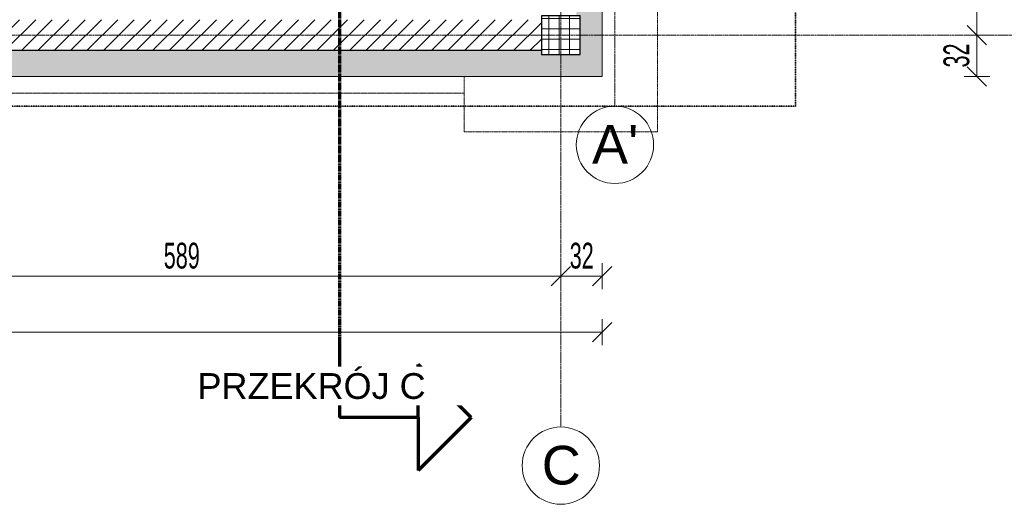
# Model space of a CAD drawing. Header units: millimetres. Extents: x -56641 to 6003, y -24465 to 16563.
# Tile 3 of 79: x -40431 to -32793, y -24465 to -20704. Entities that reach past the tile are written whole.
import ezdxf

# ---------------------------------------------------------------- set-up
doc = ezdxf.new("R2010")
doc.units = ezdxf.units.MM
for name, pattern in [('__FK_przerywana', [3.2004, 1.6002, -1.6002]), ('Kreska', [6.35, 3.175, -3.175]), ('Linia siatki', [22.225, 12.7, -3.175, 3.175, -3.175])]:
    doc.linetypes.add(name, pattern=pattern)
for name, color, linetype, lineweight in [('A-ANNO-DIMS', 7, 'Continuous', 5), ('A-ANNO-DIMS-100', 7, 'Continuous', 5), ('A-DETL-MBND', 7, 'Continuous', 5), ('A-WALL', 7, 'Continuous', 5), ('A-WALL-PATT', 7, 'Continuous', 35), ('G-ANNO-SYMB', 7, 'Continuous', 5), ('S-COLS', 7, 'Continuous', 5), ('S-COLS-SYMB', 7, 'Continuous', 25), ('S-GRID', 7, 'Continuous', 5), ('S-GRID-IDEN', 7, 'Continuous', 5)]:
    doc.layers.add(name, color=color, linetype=linetype, lineweight=lineweight)
doc.layers.add('A-DETL', color=7, linetype='Continuous', lineweight=5, true_color=0x00a600)
doc.styles.add('Arial', font='arial.ttf', dxfattribs={"height": 200})
doc.styles.add('Arial_1', font='arial.ttf', dxfattribs={"height": 300})
doc.styles.add('Arial_5', font='arial.ttf', dxfattribs={"width": 0.6, "height": 200})
doc.dimstyles.new('standard_wielkość_otworów', dxfattribs={"dimscale": 304.8, "dimtxt": 204.05188, "dimasz": 0.492126, "dimexe": 0.328084, "dimexo": 0.0625, "dimgap": 0, "dimtad": 1, "dimdec": 0, "dimlfac": 0.1, "dimzin": 0, "dimdsep": 46, "dimtxsty": 'Arial_5', "dimblk1": 'OBLIQUE', "dimblk2": 'OBLIQUE', "dimsah": 1, "dimcen": 0.09, "dimazin": 0, "dimtfac": 1, "dimtdec": 4, "dimtix": 1, "dimtmove": 0, "dimatfit": 3, "dimfxl": 0.328084, "dimfxlon": 1, "dimtvp": 1, "dimtolj": 1, "dimtzin": 0, "dimarcsym": 2})
doc.dimstyles.new('standard_wielkość_otworów_1', dxfattribs={"dimscale": 304.8, "dimtxt": 204.05188, "dimasz": 0.492126, "dimexe": 0.328084, "dimexo": 0.0625, "dimgap": 0, "dimtad": 1, "dimdec": 0, "dimlfac": 0.1, "dimzin": 0, "dimdsep": 46, "dimtxsty": 'Arial_5', "dimblk1": 'OBLIQUE', "dimblk2": 'OBLIQUE', "dimsah": 1, "dimcen": 0.09, "dimazin": 0, "dimtfac": 1, "dimtdec": 4, "dimtix": 1, "dimtmove": 2, "dimatfit": 3, "dimfxl": 0.328084, "dimfxlon": 1, "dimtvp": 1, "dimtolj": 1, "dimtzin": 0, "dimarcsym": 2})
pattern_1 = [(0, (0, 0), (95.25, 54.993), [63.5, -127]), (120, (0, 0), (-95.250335, 54.99242), [63.5, -127]), (60, (0, 0), (-0.000335, 109.98542), [0, -127, 63.5, 0])]

# ---------------------------------------------------------------- blocks, each defined once
blk = doc.blocks.new('SKo Słup prefabrykowany ___FK_04_0 - S1 30X30-V16-RZUT PIWNICY')
at = {"layer": 'S-COLS'}
h = blk.add_hatch(dxfattribs=at)
h.set_pattern_fill('FP_19', color=256, style=0, pattern_type=2)
h.set_pattern_definition([(0, (36233.416, 20824.41), (0, 80), []), (90, (36233.416, 20824.41), (-80, 5e-15), [])])
h.paths.add_polyline_path([(150, -150), (150, 150), (-150, 150), (-150, -150)])
at = {"layer": 'S-COLS-SYMB'}
for p, q in [((-150, 150), (-150, -150)), ((150, 150), (-150, 150)), ((150, -150), (150, 150)), ((-150, -150), (150, -150))]:
    blk.add_line(p, q, dxfattribs=at)
blk = doc.blocks.new('Siatka - SOsi_Sybol osi-348494-RZUT PIWNICY')
at = {"layer": 'S-GRID-IDEN', "color": 142, "true_color": 0x0080c0}
blk.add_circle((0, 0), 3, dxfattribs=at)
blk = doc.blocks.new('DIMBLOCK216-RZUT PIWNICY')
at = {"layer": 'A-ANNO-DIMS-100', "color": 250, "true_color": 0x303030, "transparency": 16777216}
for p, q in [((-42120.4, -22695.2), (-42120.4, -22595.2)), ((-36233.4, -22695.2), (-36233.4, -22595.2)), ((-42120.4, -22695.2), (-42045.4, -22620.2)), ((-36233.4, -22695.2), (-36158.4, -22620.2)), ((-42120.4, -22695.2), (-42195.4, -22770.2)), ((-42120.4, -22695.2), (-36233.4, -22695.2)), ((-42120.4, -22695.2), (-42120.4, -22795.2)), ((-36233.4, -22695.2), (-36308.4, -22770.2)), ((-36233.4, -22695.2), (-36233.4, -22795.2))]:
    blk.add_line(p, q, dxfattribs=at)
at = {"layer": 'A-ANNO-DIMS-100', "color": 0, "transparency": 16777216, "insert": (-39313.5, -22435.5), "char_height": 200, "width": 327.739, "attachment_point": 1, "line_spacing_factor": 0.941778, "style": 'Arial_5'}
blk.add_mtext('589', dxfattribs=at)
blk = doc.blocks.new('_Oblique')
at = {"color": 0, "linetype": 'ByBlock', "lineweight": -2}
blk.add_line((-0.5, -0.5), (0.5, 0.5), dxfattribs=at)
blk = doc.blocks.new('DIMBLOCK217-RZUT PIWNICY')
at = {"layer": 'A-ANNO-DIMS-100', "color": 250, "true_color": 0x303030, "transparency": 16777216}
for p, q in [((-36233.4, -22695.2), (-36233.4, -22595.2)), ((-35913.4, -22695.2), (-35913.4, -22595.2)), ((-36233.4, -22695.2), (-36158.4, -22620.2)), ((-35913.4, -22695.2), (-35838.4, -22620.2)), ((-36233.4, -22695.2), (-36308.4, -22770.2)), ((-36233.4, -22695.2), (-35913.4, -22695.2)), ((-36233.4, -22695.2), (-36233.4, -22795.2)), ((-35913.4, -22695.2), (-35988.4, -22770.2)), ((-35913.4, -22695.2), (-35913.4, -22795.2))]:
    blk.add_line(p, q, dxfattribs=at)
at = {"layer": 'A-ANNO-DIMS-100', "color": 0, "transparency": 16777216, "insert": (-36164.5, -22435.5), "char_height": 200, "width": 218.492, "attachment_point": 1, "line_spacing_factor": 0.941778, "style": 'Arial_5'}
blk.add_mtext('32', dxfattribs=at)
blk = doc.blocks.new('DIMBLOCK218-RZUT PIWNICY')
at = {"layer": 'A-ANNO-DIMS-100', "color": 250, "true_color": 0x303030, "transparency": 16777216}
for p, q in [((-48413.4, -23129.6), (-48413.4, -23029.6)), ((-48413.4, -23129.6), (-48338.4, -23054.6)), ((-35913.4, -23129.6), (-35913.4, -23029.6)), ((-35913.4, -23129.6), (-35838.4, -23054.6)), ((-48413.4, -23129.6), (-48488.4, -23204.6)), ((-48413.4, -23129.6), (-35913.4, -23129.6)), ((-48413.4, -23129.6), (-48413.4, -23229.6)), ((-35913.4, -23129.6), (-35988.4, -23204.6)), ((-35913.4, -23129.6), (-35913.4, -23229.6))]:
    blk.add_line(p, q, dxfattribs=at)
at = {"layer": 'A-ANNO-DIMS-100', "color": 0, "transparency": 16777216, "insert": (-42345.5, -22870), "char_height": 200, "width": 436.985, "attachment_point": 1, "line_spacing_factor": 0.941778, "style": 'Arial_5'}
blk.add_mtext('1250', dxfattribs=at)
blk = doc.blocks.new('DIMBLOCK219-RZUT PIWNICY')
at = {"layer": 'A-ANNO-DIMS-100', "color": 250, "true_color": 0x303030, "transparency": 16777216}
for p, q in [((-33005.4, -20824.4), (-33080.4, -20749.4)), ((-33005.4, -20824.4), (-33105.4, -20824.4)), ((-33005.4, -21144.4), (-33005.4, -20824.4)), ((-33005.4, -20824.4), (-32930.4, -20899.4)), ((-33005.4, -20824.4), (-32905.4, -20824.4)), ((-33005.4, -21144.4), (-33080.4, -21069.4)), ((-33005.4, -21144.4), (-33105.4, -21144.4)), ((-33005.4, -21144.4), (-32930.4, -21219.4)), ((-33005.4, -21144.4), (-32905.4, -21144.4))]:
    blk.add_line(p, q, dxfattribs=at)
at = {"layer": 'A-ANNO-DIMS-100', "color": 0, "transparency": 16777216, "insert": (-33265.1, -21075.4), "char_height": 200, "width": 218.492, "attachment_point": 1, "rotation": 90, "line_spacing_factor": 0.941778, "style": 'Arial_5'}
blk.add_mtext('32', dxfattribs=at)
blk = doc.blocks.new('DIMBLOCK220-RZUT PIWNICY')
at = {"layer": 'A-ANNO-DIMS-100', "color": 250, "true_color": 0x303030, "transparency": 16777216}
for p, q in [((-33005.4, -14680.4), (-33080.4, -14605.4)), ((-33005.4, -14680.4), (-33105.4, -14680.4)), ((-33005.4, -20824.4), (-33005.4, -14680.4)), ((-33005.4, -14680.4), (-32930.4, -14755.4)), ((-33005.4, -14680.4), (-32905.4, -14680.4)), ((-33005.4, -20824.4), (-33080.4, -20749.4)), ((-33005.4, -20824.4), (-33105.4, -20824.4)), ((-33005.4, -20824.4), (-32930.4, -20899.4)), ((-33005.4, -20824.4), (-32905.4, -20824.4))]:
    blk.add_line(p, q, dxfattribs=at)
at = {"layer": 'A-ANNO-DIMS-100', "color": 0, "transparency": 16777216, "insert": (-33265.1, -17127), "char_height": 200, "width": 327.739, "attachment_point": 1, "rotation": 90, "line_spacing_factor": 0.941778, "style": 'Arial_5'}
blk.add_mtext('614', dxfattribs=at)
blk = doc.blocks.new('Przekrój - znacznik przekroju strzałka-348499-RZUT PIWNICY')
at = {"layer": 'G-ANNO-SYMB', "lineweight": 70}
for p, q in [((-6, 10.216), (-10.11, 6.106)), ((-6, 10.216), (-1.89, 6.106)), ((-6, 6.106), (-10.11, 6.106)), ((-6, 6.106), (-6, 0)), ((-6, 6.106), (-1.89, 6.106)), ((0, 0), (-6, 0))]:
    blk.add_line(p, q, dxfattribs=at)

msp = doc.modelspace()

# ---------------------------------------------------------------- hatches: boundary and pattern name
at = {"layer": 'A-WALL-PATT', "lineweight": 5}
h = msp.add_hatch(dxfattribs=at)
h.set_pattern_fill('FP_2', color=256, style=0, pattern_type=2)
h.set_pattern_definition(pattern_1)
h.paths.add_polyline_path([(-36083.416, -20944.407), (-35913.416, -20944.407), (-35913.416, -13854.407), (-36113.416, -13854.407), (-36113.285, -20674.407), (-36083.416, -20674.407), (-36083.416, -20908.407)])
at = {"layer": 'A-WALL-PATT', "lineweight": 5, "true_color": 0x787878}
h = msp.add_hatch(dxfattribs=at)
h.set_pattern_fill('FP_1', color=8, style=0, pattern_type=2)
h.set_pattern_definition([(45, (0, 0), (-63.63961, 63.63961), [])])
h.paths.add_polyline_path([(-41970.416, -20944.407), (-36383.416, -20944.407), (-36383.416, -20704.407), (-41970.416, -20704.407), (-41970.416, -20820.421)])
h.paths.add_polyline_path([(-42270.416, -20944.407), (-42270.416, -20704.407), (-47943.416, -20704.407), (-47943.416, -20944.407)])
at = {"layer": 'A-WALL-PATT', "lineweight": 5}
h = msp.add_hatch(dxfattribs=at)
h.set_pattern_fill('FP_2', color=256, style=0, pattern_type=2)
h.set_pattern_definition(pattern_1)
h.paths.add_polyline_path([(-41970.416, -21144.407), (-35913.416, -21144.407), (-35913.416, -20944.407), (-36083.416, -20944.407), (-36083.416, -20974.407), (-36383.416, -20974.407), (-36383.416, -20944.407), (-41970.416, -20944.407), (-41970.416, -20974.407), (-42270.416, -20974.407), (-42270.416, -20944.407), (-47943.416, -20944.407), (-47943.416, -20974.407), (-48213.416, -20974.407), (-48213.416, -21144.407), (-42270.416, -21144.407)])

# ---------------------------------------------------------------- linework, layer by layer
at = {"layer": 'A-DETL', "color": 4, "linetype": '__FK_przerywana', "lineweight": 35, "true_color": 0x00ffff}
for p, q in [((-34413.416, -21375.488), (-34413.416, -14104.407)), ((-49213.416, -21375.488), (-34413.416, -21375.488))]:
    msp.add_line(p, q, dxfattribs=at)
at = {"layer": 'A-DETL-MBND', "linetype": '__FK_przerywana'}
for p, q in [((-35483.416, -21574.407), (-35483.416, -20074.407)), ((-35483.416, -20074.407), (-35483.416, -21574.407)), ((-36983.416, -21274.407), (-36983.416, -21144.407)), ((-36983.416, -21144.407), (-36983.416, -21274.407)), ((-36983.416, -21144.407), (-36983.416, -21274.407)), ((-36983.416, -21274.407), (-36983.416, -21144.407)), ((-41370.416, -21274.407), (-36983.416, -21274.407)), ((-36983.416, -21274.407), (-41370.416, -21274.407)), ((-36983.416, -21274.407), (-36983.416, -21574.407)), ((-36983.416, -21574.407), (-36983.416, -21274.407)), ((-36983.416, -21574.407), (-35483.416, -21574.407)), ((-35483.416, -21574.407), (-36983.416, -21574.407))]:
    msp.add_line(p, q, dxfattribs=at)
at = {"layer": 'A-WALL'}
for p, q in [((-35913.416, -21144.407), (-35913.416, -13854.407)), ((-48413.416, -21144.407), (-35913.416, -21144.407))]:
    msp.add_line(p, q, dxfattribs=at)
at = {"layer": 'A-WALL', "lineweight": 25}
msp.add_line((-36383.416, -20944.407), (-41970.416, -20944.407), dxfattribs=at)
at = {"layer": 'G-ANNO-SYMB', "linetype": 'Kreska', "lineweight": 70}
msp.add_line((-37949.428, 15551.512), (-37949.428, -23191.598), dxfattribs=at)
at = {"layer": 'S-GRID', "linetype": 'Linia siatki'}
for p, q in [((-36233.416, 15853.263), (-36233.416, -23865.326)), ((-35813.416, 10521.572), (-35813.416, -21375.488)), ((-55866.741, -20824.407), (1287.74, -20824.407))]:
    msp.add_line(p, q, dxfattribs=at)

# ---------------------------------------------------------------- block references
at = {"layer": 'G-ANNO-SYMB', "lineweight": 70, "extrusion": (0, 0, -1), "xscale": 99.99999999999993, "yscale": 99.99999999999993, "zscale": 99.99999999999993, "rotation": 90.00000000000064}
msp.add_blockref('Przekrój - znacznik przekroju strzałka-348499-RZUT PIWNICY', (37949.428, -23191.598), dxfattribs=at)
at = {"layer": 'S-COLS-SYMB', "lineweight": 18}
msp.add_blockref('SKo Słup prefabrykowany ___FK_04_0 - S1 30X30-V16-RZUT PIWNICY', (-36233.416, -20824.407), dxfattribs=at)
at = {"layer": 'S-GRID-IDEN', "color": 142, "true_color": 0x0080c0, "xscale": 99.99999999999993, "yscale": 99.99999999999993, "zscale": 99.99999999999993, "rotation": 180}
for p in [(-35813.416, -21675.488), (-36233.416, -24165.326)]:
    msp.add_blockref('Siatka - SOsi_Sybol osi-348494-RZUT PIWNICY', p, dxfattribs=at)

# ---------------------------------------------------------------- texts
at = {"layer": 'S-GRID-IDEN', "color": 142, "true_color": 0x0080c0, "char_height": 300, "attachment_point": 1, "style": 'Arial_1'}
for s, insert, width in [("A'", (-35991.377, -21521.588), 440.92812), ('\\fArial|b0|i0|c238|p34|;C', (-36381.377, -24011.426), 368.77625)]:
    msp.add_mtext(s, dxfattribs=dict(at, insert=insert, width=width))

# ---------------------------------------------------------------- dimensions: what is measured, and where the dimension line sits
at = {"layer": 'A-ANNO-DIMS', "color": 250, "true_color": 0x303030}
dim = msp.add_linear_dim(base=(-33005.407, -14680.407), p1=(-33105.407, -20824.407), p2=(-33105.407, -14680.407), angle=90, dimstyle='standard_wielkość_otworów_1', override={"dimpost": '<>', "dimfxl": 6144}, dxfattribs=at)
dim.commit()
dim.dimension.update_dxf_attribs({"geometry": 'DIMBLOCK220-RZUT PIWNICY', "text_midpoint": (-33131.72, -16963.152), "dimtype": 160, "text_rotation": 90})
dim = msp.add_linear_dim(base=(-33005.407, -20824.407), p1=(-33105.407, -21144.407), p2=(-33105.407, -20824.407), angle=90, dimstyle='standard_wielkość_otworów', override={"dimpost": '<>', "dimfxl": 320}, dxfattribs=at)
dim.commit()
dim.dimension.update_dxf_attribs({"geometry": 'DIMBLOCK219-RZUT PIWNICY', "text_midpoint": (-33107.59, -20984.407)})
for base, p1, p2, override, picture, middle in [((-36233.416, -22695.163), (-42120.416, -22595.163), (-36233.416, -22595.163), {"dimpost": '<>', "dimfxl": 5887}, 'DIMBLOCK216-RZUT PIWNICY', (-39176.916, -22593.048)), ((-35913.416, -22695.163), (-36233.416, -22595.163), (-35913.416, -22595.163), {"dimpost": '<>', "dimfxl": 320}, 'DIMBLOCK217-RZUT PIWNICY', (-36073.416, -22592.98)), ((-35913.416, -23129.645), (-48413.416, -23029.645), (-35913.416, -23029.645), {"dimpost": '<>', "dimfxl": 12500}, 'DIMBLOCK218-RZUT PIWNICY', (-42163.416, -23027.53))]:
    dim = msp.add_linear_dim(base=base, p1=p1, p2=p2, dimstyle='standard_wielkość_otworów', override=override, dxfattribs=at)
    dim.commit()
    dim.dimension.update_dxf_attribs({"geometry": picture, "text_midpoint": middle})

# ---------------------------------------------------------------- next in the draw order: texts
at = {"layer": 'G-ANNO-SYMB', "insert": (-39051.744, -23447.303), "char_height": 200, "width": 2188.60687, "attachment_point": 1, "style": 'Arial', "bg_fill": 3, "box_fill_scale": 1.25, "bg_fill_color": 256, "bg_fill_true_color": 13158600, "bg_fill_transparency": 0}
msp.add_mtext('PRZEKRÓJ C', dxfattribs=at)

doc.saveas('drawing.dxf')
